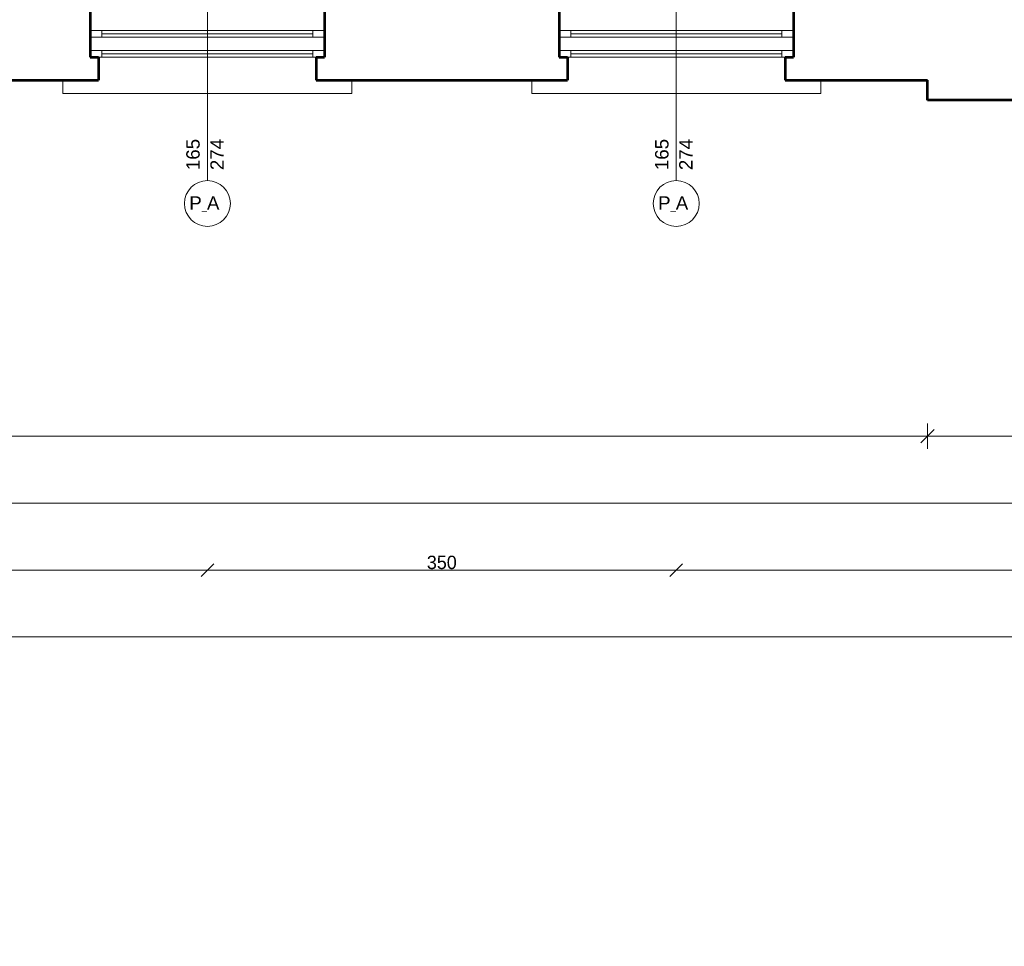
# Model space of a CAD drawing. Header units: inches. Extents: x -21887 to 84279, y -131485 to 67836.
# Tile 84 of 256: x 60764 to 68115, y -50128 to -43208. Entities that reach past the tile are written whole.
import ezdxf

# ---------------------------------------------------------------- set-up
doc = ezdxf.new("R2010")
doc.units = ezdxf.units.IN
doc.header["$MEASUREMENT"] = 0
doc.layers.get('0').update_dxf_attribs({"lineweight": 13})
doc.layers.get('Defpoints').update_dxf_attribs({"lineweight": 13})
for name, color, linetype, lineweight in [('AI_MURY', 7, 'Continuous', 53), ('Dimensioning', 7, 'Continuous', 13), ('DRZWI', 7, 'Continuous', 13)]:
    doc.layers.add(name, color=color, linetype=linetype, lineweight=lineweight)
doc.styles.add('GENERATED_STYLE_7', font='txt')
doc.styles.get("Standard").update_dxf_attribs({"font": 'txt.shx', "bigfont": 'chineset.shx'})
doc.styles.add('Style-Courier New', font='txt')
doc.dimstyles.new('Dimstyle_5', dxfattribs={"dimtxt": 100, "dimasz": 95, "dimexe": 0.18, "dimexo": 0, "dimgap": 0.09, "dimtad": 1, "dimtih": 1, "dimtoh": 1, "dimdec": 0, "dimlfac": 0.1, "dimzin": 0, "dimdsep": 46, "dimlunit": 5, "dimtxsty": 'GENERATED_STYLE_7', "dimblk": 'ARROWHEAD_6', "dimcen": 0.09, "dimclrd": 161, "dimclre": 161, "dimclrt": 7, "dimadec": 0, "dimazin": 0, "dimtfac": 1, "dimtdec": 0, "dimtmove": 0, "dimatfit": 3, "dimfxl": 0, "dimtolj": 1, "dimtzin": 0, "dimarcsym": 0})
doc.dimstyles.new('Dimstyle_8', dxfattribs={"dimtxt": 100, "dimasz": 95, "dimexe": 0.18, "dimexo": 300, "dimgap": 0.09, "dimtad": 1, "dimtih": 1, "dimtoh": 1, "dimdec": 0, "dimlfac": 0.1, "dimzin": 0, "dimdsep": 46, "dimlunit": 5, "dimtxsty": 'GENERATED_STYLE_7', "dimblk": 'ARROWHEAD_6', "dimcen": 0.09, "dimclrd": 161, "dimclre": 161, "dimclrt": 7, "dimadec": 0, "dimazin": 0, "dimtfac": 1, "dimtdec": 0, "dimtmove": 0, "dimatfit": 3, "dimfxl": 0, "dimtolj": 1, "dimtzin": 0, "dimarcsym": 0})

# ---------------------------------------------------------------- blocks, each defined once
blk = doc.blocks.new('*U17')
at = {"layer": 'Dimensioning', "color": 161, "linetype": 'Continuous'}
for p, q in [((46280.5, -46912), (46280.5, -46724.5)), ((74550.5, -46912), (74550.5, -46724.5)), ((46280.5, -46818.2), (74550.5, -46818.2)), ((74550.5, -46818.2), (74625.5, -46818.2))]:
    blk.add_line(p, q, dxfattribs=at)
at = {"layer": 'Dimensioning', "color": 7, "linetype": 'Continuous'}
for p, q in [((46330.5, -46768.2), (46230.5, -46868.2)), ((74500.5, -46868.2), (74600.5, -46768.2))]:
    blk.add_line(p, q, dxfattribs=at)
at = {"layer": 'Dimensioning', "color": 7, "insert": (60158.4, -46698.2), "char_height": 100, "attachment_point": 1}
blk.add_mtext('\\fCourier New|b0|i0|c238|p54;2\\~827', dxfattribs=at)
blk = doc.blocks.new('*D2570')
at = {"layer": 'Defpoints'}
for p in [(46280.5, -43809.3), (74550.5, -43809.3), (60395.8, -79012.5), (74550.5, -79012.5)]:
    blk.add_point(p, dxfattribs=at)
at = {"layer": 'Dimensioning', "color": 161, "linetype": 'Continuous'}
blk.add_blockref('*U17', (0, 0), dxfattribs=at)
blk = doc.blocks.new('ARROWHEAD_6')
at = {"color": 0, "linetype": 'Continuous'}
for p, q in [((0, 0), (-1, 0)), ((-0.5, -0.5), (0.5, 0.5))]:
    blk.add_line(p, q, dxfattribs=at)
blk = doc.blocks.new('*U1372')
at = {"layer": 'Defpoints', "color": 0, "linetype": 'Continuous'}
for p in [(-17089.5, -43809.3), (74550.5, -43809.3), (74550.5, -47818.2)]:
    blk.add_point(p, dxfattribs=at)
at = {"layer": 'Dimensioning', "color": 161, "linetype": 'Continuous', "lineweight": -2}
for p, q in [((-17089.5, -47818.1), (-17089.5, -47818.4)), ((-16994.5, -47818.2), (74455.5, -47818.2)), ((74550.5, -47818.1), (74550.5, -47818.4))]:
    blk.add_line(p, q, dxfattribs=at)
at = {"layer": 'Dimensioning', "color": 161, "linetype": 'Continuous', "lineweight": -2, "xscale": 95, "yscale": 95, "zscale": 95, "rotation": 180}
blk.add_blockref('ARROWHEAD_6', (-17089.5, -47818.2), dxfattribs=at)
at = {"layer": 'Dimensioning', "color": 161, "linetype": 'Continuous', "lineweight": -2, "xscale": 95, "yscale": 95, "zscale": 95}
blk.add_blockref('ARROWHEAD_6', (74550.5, -47818.2), dxfattribs=at)
at = {"layer": 'Dimensioning', "color": 7, "linetype": 'Continuous', "insert": (28730.5, -47761.9), "char_height": 100, "attachment_point": 5, "style": 'GENERATED_STYLE_7'}
blk.add_mtext('9164', dxfattribs=at)
blk = doc.blocks.new('*D2571')
at = {"layer": 'Defpoints'}
for p in [(-17089.5, -43809.3), (74550.5, -43809.3), (28730.5, -47818.2), (74550.5, -47818.2)]:
    blk.add_point(p, dxfattribs=at)
at = {"layer": 'Dimensioning', "color": 161, "linetype": 'Continuous'}
blk.add_blockref('*U1372', (0, 0), dxfattribs=at)
blk = doc.blocks.new('*U31')
at = {"layer": 'Dimensioning', "color": 161, "linetype": 'Continuous'}
for p, q in [((53290.5, -46412), (53290.5, -46224.5)), ((67540.5, -46412), (67540.5, -46224.5)), ((53290.5, -46318.2), (67540.5, -46318.2))]:
    blk.add_line(p, q, dxfattribs=at)
at = {"layer": 'Dimensioning', "color": 7, "linetype": 'Continuous'}
for p, q in [((53340.5, -46268.2), (53240.5, -46368.2)), ((67590.5, -46268.2), (67490.5, -46368.2))]:
    blk.add_line(p, q, dxfattribs=at)
at = {"layer": 'Dimensioning', "color": 7, "insert": (60158.4, -46198.2), "char_height": 100, "attachment_point": 1}
blk.add_mtext('\\fCourier New|b0|i0|c238|p54;1\\~425', dxfattribs=at)
blk = doc.blocks.new('*D3454')
at = {"layer": 'Defpoints'}
for p in [(53290.5, -43809.3), (67540.5, -43809.3), (60392.8, -112233.9), (67540.5, -112233.9)]:
    blk.add_point(p, dxfattribs=at)
at = {"layer": 'Dimensioning', "color": 161, "linetype": 'Continuous'}
blk.add_blockref('*U31', (0, 0), dxfattribs=at)
blk = doc.blocks.new('*U32')
at = {"layer": 'Dimensioning', "color": 161, "linetype": 'Continuous'}
for p, q in [((67540.5, -46412), (67540.5, -46224.5)), ((69540.5, -46412), (69540.5, -46224.5)), ((67540.5, -46318.2), (69540.5, -46318.2))]:
    blk.add_line(p, q, dxfattribs=at)
at = {"layer": 'Dimensioning', "color": 7, "linetype": 'Continuous'}
for p, q in [((67590.5, -46268.2), (67490.5, -46368.2)), ((69590.5, -46268.2), (69490.5, -46368.2))]:
    blk.add_line(p, q, dxfattribs=at)
at = {"layer": 'Dimensioning', "color": 7, "insert": (68386.2, -46198.2), "char_height": 100, "attachment_point": 1}
blk.add_mtext('\\fCourier New|b0|i0|c238|p54;200', dxfattribs=at)
blk = doc.blocks.new('*D3455')
at = {"layer": 'Defpoints'}
for p in [(67540.5, -43809.3), (69540.5, -43809.3), (68519.4, -126477.3), (69540.5, -126477.3)]:
    blk.add_point(p, dxfattribs=at)
at = {"layer": 'Dimensioning', "color": 161, "linetype": 'Continuous'}
blk.add_blockref('*U32', (0, 0), dxfattribs=at)
blk = doc.blocks.new('*U1767')
at = {"layer": 'Defpoints', "color": 0, "linetype": 'Continuous'}
for p in [(58665.5, -43759.3), (62165.5, -43759.3), (62165.5, -47318.2)]:
    blk.add_point(p, dxfattribs=at)
at = {"layer": 'Dimensioning', "color": 161, "linetype": 'Continuous', "lineweight": -2}
for p, q in [((58665.5, -47318.1), (58665.5, -47318.4)), ((58760.5, -47318.2), (62070.5, -47318.2)), ((62165.5, -47318.1), (62165.5, -47318.4))]:
    blk.add_line(p, q, dxfattribs=at)
at = {"layer": 'Dimensioning', "color": 161, "linetype": 'Continuous', "lineweight": -2, "xscale": 95, "yscale": 95, "zscale": 95, "rotation": 180}
blk.add_blockref('ARROWHEAD_6', (58665.5, -47318.2), dxfattribs=at)
at = {"layer": 'Dimensioning', "color": 161, "linetype": 'Continuous', "lineweight": -2, "xscale": 95, "yscale": 95, "zscale": 95}
blk.add_blockref('ARROWHEAD_6', (62165.5, -47318.2), dxfattribs=at)
at = {"layer": 'Dimensioning', "color": 7, "linetype": 'Continuous', "insert": (60415.5, -47261.9), "char_height": 100, "attachment_point": 5, "style": 'GENERATED_STYLE_7'}
blk.add_mtext('350', dxfattribs=at)
blk = doc.blocks.new('*D3476')
at = {"layer": 'Defpoints'}
for p in [(58665.5, -43759.3), (62165.5, -43759.3), (60415.5, -47318.2), (62165.5, -47318.2)]:
    blk.add_point(p, dxfattribs=at)
at = {"layer": 'Dimensioning', "color": 161, "linetype": 'Continuous'}
blk.add_blockref('*U1767', (0, 0), dxfattribs=at)
blk = doc.blocks.new('*U1768')
at = {"layer": 'Defpoints', "color": 0, "linetype": 'Continuous'}
for p in [(62165.5, -43759.3), (65665.5, -43759.3), (65665.5, -47318.2)]:
    blk.add_point(p, dxfattribs=at)
at = {"layer": 'Dimensioning', "color": 161, "linetype": 'Continuous', "lineweight": -2}
for p, q in [((62165.5, -47318.1), (62165.5, -47318.4)), ((62260.5, -47318.2), (65570.5, -47318.2)), ((65665.5, -47318.1), (65665.5, -47318.4))]:
    blk.add_line(p, q, dxfattribs=at)
at = {"layer": 'Dimensioning', "color": 161, "linetype": 'Continuous', "lineweight": -2, "xscale": 95, "yscale": 95, "zscale": 95, "rotation": 180}
blk.add_blockref('ARROWHEAD_6', (62165.5, -47318.2), dxfattribs=at)
at = {"layer": 'Dimensioning', "color": 161, "linetype": 'Continuous', "lineweight": -2, "xscale": 95, "yscale": 95, "zscale": 95}
blk.add_blockref('ARROWHEAD_6', (65665.5, -47318.2), dxfattribs=at)
at = {"layer": 'Dimensioning', "color": 7, "linetype": 'Continuous', "insert": (63915.5, -47261.9), "char_height": 100, "attachment_point": 5, "style": 'GENERATED_STYLE_7'}
blk.add_mtext('350', dxfattribs=at)
blk = doc.blocks.new('*D3477')
at = {"layer": 'Defpoints'}
for p in [(62165.5, -43759.3), (65665.5, -43759.3), (63915.5, -47318.2), (65665.5, -47318.2)]:
    blk.add_point(p, dxfattribs=at)
at = {"layer": 'Dimensioning', "color": 161, "linetype": 'Continuous'}
blk.add_blockref('*U1768', (0, 0), dxfattribs=at)
blk = doc.blocks.new('*U1769')
at = {"layer": 'Defpoints', "color": 0, "linetype": 'Continuous'}
for p in [(65665.5, -43759.3), (71045.5, -43859.3), (71045.5, -47318.2)]:
    blk.add_point(p, dxfattribs=at)
at = {"layer": 'Dimensioning', "color": 161, "linetype": 'Continuous', "lineweight": -2}
for p, q in [((65665.5, -47318.1), (65665.5, -47318.4)), ((65760.5, -47318.2), (70950.5, -47318.2)), ((71045.5, -47318.1), (71045.5, -47318.4))]:
    blk.add_line(p, q, dxfattribs=at)
at = {"layer": 'Dimensioning', "color": 161, "linetype": 'Continuous', "lineweight": -2, "xscale": 95, "yscale": 95, "zscale": 95, "rotation": 180}
blk.add_blockref('ARROWHEAD_6', (65665.5, -47318.2), dxfattribs=at)
at = {"layer": 'Dimensioning', "color": 161, "linetype": 'Continuous', "lineweight": -2, "xscale": 95, "yscale": 95, "zscale": 95}
blk.add_blockref('ARROWHEAD_6', (71045.5, -47318.2), dxfattribs=at)
at = {"layer": 'Dimensioning', "color": 7, "linetype": 'Continuous', "insert": (68355.5, -47261.9), "char_height": 100, "attachment_point": 5, "style": 'GENERATED_STYLE_7'}
blk.add_mtext('538', dxfattribs=at)
blk = doc.blocks.new('*D3478')
at = {"layer": 'Defpoints'}
for p in [(65665.5, -43759.3), (71045.5, -43859.3), (68355.5, -47318.2), (71045.5, -47318.2)]:
    blk.add_point(p, dxfattribs=at)
at = {"layer": 'Dimensioning', "color": 161, "linetype": 'Continuous'}
blk.add_blockref('*U1769', (0, 0), dxfattribs=at)

msp = doc.modelspace()

# ---------------------------------------------------------------- linework, layer by layer
at = {"layer": 'AI_MURY', "color": 7, "linetype": 'Continuous'}
for p, q in [((61290.5, -42959.3), (61290.5, -43489.3)), ((63040.5, -42959.3), (63040.5, -43489.3)), ((64790.5, -42959.3), (64790.5, -43489.3)), ((66540.5, -42959.3), (66540.5, -43489.3)), ((61290.5, -43489.3), (61353, -43489.3)), ((61353, -43489.3), (61353, -43659.3)), ((62978, -43489.3), (63040.5, -43489.3)), ((62978, -43489.3), (62978, -43659.3)), ((64790.5, -43489.3), (64853, -43489.3)), ((64853, -43489.3), (64853, -43659.3)), ((66478, -43489.3), (66478, -43659.3)), ((66478, -43489.3), (66540.5, -43489.3)), ((59478, -43659.3), (61353, -43659.3)), ((62978, -43659.3), (64853, -43659.3)), ((66478, -43659.3), (67540.5, -43659.3)), ((67540.5, -43809.3), (67540.5, -43659.3)), ((69540.5, -43809.3), (67540.5, -43809.3))]:
    msp.add_line(p, q, dxfattribs=at)
at = {"layer": 'DRZWI', "color": 220, "linetype": 'Continuous'}
for p, q in [((62165.5, -44409.7), (62165.5, -42558.9)), ((65665.5, -44409.7), (65665.5, -42558.9)), ((61378, -43289.3), (61290.5, -43289.3)), ((61378, -43289.3), (61378, -43339.3)), ((61378, -43289.3), (62953, -43289.3)), ((62953, -43289.3), (63040.5, -43289.3)), ((62953, -43289.3), (62953, -43339.3)), ((64878, -43289.3), (64790.5, -43289.3)), ((64878, -43289.3), (64878, -43339.3)), ((64878, -43289.3), (66453, -43289.3)), ((66453, -43289.3), (66540.5, -43289.3)), ((66453, -43289.3), (66453, -43339.3)), ((61378, -43339.3), (61290.5, -43339.3)), ((61378, -43314.3), (62953, -43314.3)), ((61378, -43339.3), (62953, -43339.3)), ((62953, -43339.3), (63040.5, -43339.3)), ((64878, -43339.3), (64790.5, -43339.3)), ((64878, -43314.3), (66453, -43314.3)), ((64878, -43339.3), (66453, -43339.3)), ((66453, -43339.3), (66540.5, -43339.3)), ((61378, -43439.3), (61290.5, -43439.3)), ((61378, -43439.3), (61378, -43489.3)), ((61378, -43439.3), (62953, -43439.3)), ((62953, -43439.3), (63040.5, -43439.3)), ((62953, -43439.3), (62953, -43489.3)), ((64878, -43439.3), (64790.5, -43439.3)), ((64878, -43439.3), (64878, -43489.3)), ((64878, -43439.3), (66453, -43439.3)), ((66453, -43439.3), (66540.5, -43439.3)), ((66453, -43439.3), (66453, -43489.3)), ((61378, -43489.3), (61353, -43489.3)), ((61378, -43464.3), (62953, -43464.3)), ((61378, -43489.3), (62953, -43489.3)), ((62953, -43489.3), (62978, -43489.3)), ((64878, -43489.3), (64853, -43489.3)), ((64878, -43464.3), (66453, -43464.3)), ((64878, -43489.3), (66453, -43489.3)), ((66453, -43489.3), (66478, -43489.3))]:
    msp.add_line(p, q, dxfattribs=at)
at = {"layer": 'DRZWI', "color": 251, "linetype": 'Continuous'}
for p, q in [((61086.6, -43759.3), (61086.6, -43659.3)), ((63244.4, -43759.3), (63244.4, -43659.3)), ((64586.6, -43759.3), (64586.6, -43659.3)), ((66744.4, -43759.3), (66744.4, -43659.3)), ((61086.6, -43759.3), (63244.4, -43759.3)), ((64586.6, -43759.3), (66744.4, -43759.3))]:
    msp.add_line(p, q, dxfattribs=at)
at = {"layer": 'DRZWI', "color": 220, "linetype": 'Continuous'}
for centre in [(62165.6, -44581), (65665.6, -44581)]:
    msp.add_circle(centre, 171.3, dxfattribs=at)

# ---------------------------------------------------------------- texts
at = {"layer": 'DRZWI', "color": 220, "char_height": 100, "width": 355.178, "attachment_point": 1, "rotation": 90, "line_spacing_factor": 1.079079, "style": 'GENERATED_STYLE_7'}
for insert in [(62007.9, -44331.8), (65507.9, -44331.8)]:
    msp.add_mtext('\\fArial|b0|i0|c238|p39;165\\P274', dxfattribs=dict(at, insert=insert))
at = {"layer": 'DRZWI', "color": 220, "char_height": 100, "width": 460.117, "attachment_point": 1, "style": 'GENERATED_STYLE_7'}
for insert in [(62030.2, -44527.4), (65530.2, -44527.4)]:
    msp.add_mtext('\\fArial|b0|i0|c238|p39;P\\H50.000000;_\\H100.000000;A', dxfattribs=dict(at, insert=insert))

# ---------------------------------------------------------------- dimensions: what is measured, and where the dimension line sits
at = {"layer": 'Dimensioning', "color": 161, "linetype": 'Continuous'}
for base, p1, p2, dimstyle, picture, middle in [((74550.5, -47818.2), (-17089.5, -43809.3), (74550.5, -43809.3), 'Dimstyle_5', '*D2571', (28730.5, -47818.2)), ((74550.5, -79012.5), (46280.5, -43809.3), (74550.5, -43809.3), 'Dimstyle_8', '*D2570', (60395.8, -79012.5)), ((67540.5, -112233.9), (53290.5, -43809.3), (67540.5, -43809.3), 'Dimstyle_8', '*D3454', (60392.8, -112233.9)), ((62165.5, -47318.2), (58665.5, -43759.3), (62165.5, -43759.3), 'Dimstyle_5', '*D3476', (60415.5, -47318.2)), ((65665.5, -47318.2), (62165.5, -43759.3), (65665.5, -43759.3), 'Dimstyle_5', '*D3477', (63915.5, -47318.2)), ((71045.5, -47318.2), (65665.5, -43759.3), (71045.5, -43859.3), 'Dimstyle_5', '*D3478', (68355.5, -47318.2)), ((69540.5, -126477.3), (67540.5, -43809.3), (69540.5, -43809.3), 'Dimstyle_8', '*D3455', (68519.4, -126477.3))]:
    dim = msp.add_linear_dim(base=base, p1=p1, p2=p2, dimstyle=dimstyle, override={"dimtxsty": 'Style-Courier New', "dimclrd": 0, "dimclre": 161, "dimlwe": 0}, dxfattribs=at)
    dim.commit()
    dim.dimension.update_dxf_attribs({"geometry": picture, "text_midpoint": middle, "dimtype": 128})

doc.saveas('drawing.dxf')
